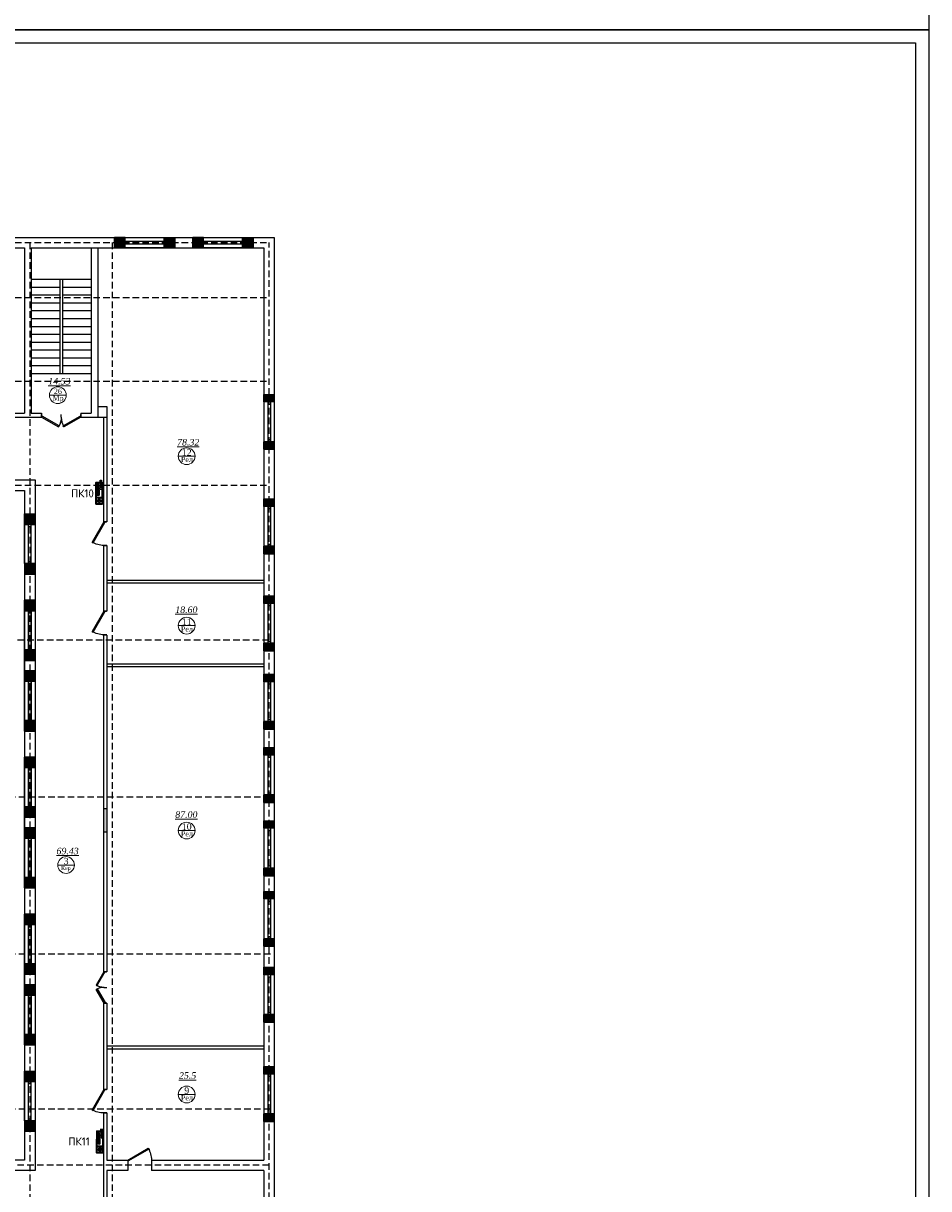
# Model space of a CAD drawing. Header units: inches. Extents: x 8001 to 766003, y -84601 to 563258.
# Tile 152 of 169: x 523955 to 558584, y 249488 to 294038. Entities that reach past the tile are written whole.
import ezdxf

# ---------------------------------------------------------------- set-up
doc = ezdxf.new("R2010")
doc.units = ezdxf.units.IN
doc.header["$MEASUREMENT"] = 0
doc.linetypes.add('( Hidden )', pattern=[0.375, 0.25, -0.125])
doc.linetypes.add('ACAD_ISO10W100', pattern=[18, 12, -3, 0, -3])
for name, color, linetype, lineweight in [("''Pojarniy liniya''", 150, 'Continuous', 30), ('.', 7, 'Continuous', 15), ('СТЕНЫ', 7, 'Continuous', 40)]:
    doc.layers.add(name, color=color, linetype=linetype, lineweight=lineweight)
doc.styles.get("Standard").update_dxf_attribs({"font": 'arial.ttf'})
doc.styles.add('TIEMS', font='times.ttf')
pattern_1 = [(45, (1276666.25, 1731302.557), (-27.5771645, 27.5771645), []), (45, (1276668.25, 1731302.557), (-27.5771645, 27.5771645), [])]
pattern_2 = [(135, (0, 0), (-27.57716447, -27.57716447), []), (135, (-3e-16, 2), (-27.57716447, -27.57716447), [])]

# ---------------------------------------------------------------- blocks, each defined once
blk = doc.blocks.new('*U284')
at = {"color": 5}
for p, q in [((-30, 0), (-30, 4)), ((0, 0), (0, 4))]:
    blk.add_line(p, q, dxfattribs=at)
blk.add_lwpolyline([(0, 0), (-26, -15), (-26.9, -13.5), (-0.9, 1.5)], close=True, dxfattribs=at)
blk.add_arc((0, 0), 30, 180, 210, dxfattribs=at)
blk = doc.blocks.new('gggggggggggggggffffffffffgc')
at = {"layer": '.'}
h = blk.add_hatch(dxfattribs=at)
h.set_pattern_fill('JIS_LC_8', color=32, scale=5)
h.set_pattern_definition(pattern_1)
h.paths.add_polyline_path([(1969330, 2113298), (1968930, 2113298), (1968930, 2112898), (1969330, 2112898)])
h = blk.add_hatch(dxfattribs=at)
h.set_pattern_fill('JIS_LC_8', color=32, scale=5)
h.set_pattern_definition(pattern_1)
h.paths.add_polyline_path([(1970830, 2113298), (1971230, 2113298), (1971230, 2112898), (1970830, 2112898)])
for p, q in [((1968930, 2113298), (1968930, 2112898)), ((1968930, 2113298), (1968930, 2112898)), ((1971230, 2113298), (1971230, 2112898))]:
    blk.add_line(p, q)
at = {"color": 5}
for p, q in [((1969330, 2113148), (1970830, 2113148)), ((1969330, 2113048), (1970830, 2113048))]:
    blk.add_line(p, q, dxfattribs=at)
for points in [[(1969330, 2113298), (1968930, 2113298), (1968930, 2112898), (1969330, 2112898)], [(1970830, 2113298), (1971230, 2113298), (1971230, 2112898), (1970830, 2112898)]]:
    blk.add_lwpolyline(points, close=True)
at = {"color": 0}
blk.add_lwpolyline([(1969330, 2113298), (1970830, 2113298), (1970830, 2112898), (1969330, 2112898)], close=True, dxfattribs=at)
at = {"color": 5}
for points in [[(1969410, 2113148), (1969410, 2113048)], [(1970750, 2113148), (1970750, 2113048)]]:
    blk.add_lwpolyline(points, dxfattribs=at)
blk = doc.blocks.new('*U283')
at = {"color": 5}
for p, q in [((-36, 0), (-36, 4)), ((0, 0), (0, 4))]:
    blk.add_line(p, q, dxfattribs=at)
blk.add_lwpolyline([(0, 0), (-31.2, -18), (-32.1, -16.5), (-0.9, 1.5)], close=True, dxfattribs=at)
blk.add_arc((0, 0), 36, 180, 210, dxfattribs=at)
blk = doc.blocks.new('*U302')
at = {"color": 5}
for p, q in [((-24, 0), (-24, 4)), ((0, 0), (0, 4))]:
    blk.add_line(p, q, dxfattribs=at)
blk.add_lwpolyline([(0, 0), (-20.8, -12), (-21.7, -10.5), (-0.9, 1.5)], close=True, dxfattribs=at)
blk.add_arc((0, 0), 24, 180, 210, dxfattribs=at)
blk = doc.blocks.new('*U290')
at = {"color": 5}
for p, q in [((0, 0), (0, -4)), ((-36, 0), (-36, -4))]:
    blk.add_line(p, q, dxfattribs=at)
blk.add_lwpolyline([(0, 0), (-31.2, 18), (-32.1, 16.5), (-0.9, -1.5)], close=True, dxfattribs=at)
blk.add_arc((0, 0), 36, 150, 180, dxfattribs=at)
blk = doc.blocks.new('ffffffffffffffffffffffffddddfxx')
for p, q in [((3119174, 520615), (3119574, 520615)), ((3119174, 520615), (3119574, 520615)), ((3119174, 520615), (3119574, 520615)), ((3119174, 520615), (3119574, 520615)), ((3119174, 518515), (3119574, 518515))]:
    blk.add_line(p, q)
at = {"color": 5}
for p, q in [((3119324, 520615), (3119324, 518515)), ((3119424, 520615), (3119424, 518515))]:
    blk.add_line(p, q, dxfattribs=at)
blk = doc.blocks.new('GGGGGGGGGGGFG')
at = {"layer": '.'}
h = blk.add_hatch(dxfattribs=at)
h.set_pattern_fill('JIS_LC_8', color=32, scale=5, angle=90)
h.set_pattern_definition(pattern_2)
h.paths.add_polyline_path([(2187067, 2027147), (2187467, 2027147), (2187467, 2026857), (2187067, 2026857)])
h = blk.add_hatch(dxfattribs=at)
h.set_pattern_fill('JIS_LC_8', color=32, scale=5, angle=90)
h.set_pattern_definition(pattern_2)
h.paths.add_polyline_path([(2187067, 2025337), (2187467, 2025337), (2187467, 2025047), (2187067, 2025047)])
at = {"color": 0}
for points in [[(2187067, 2027147), (2187467, 2027147), (2187467, 2026857), (2187067, 2026857)], [(2187067, 2025337), (2187467, 2025337), (2187467, 2025047), (2187067, 2025047)]]:
    blk.add_lwpolyline(points, close=True, dxfattribs=at)
for points in [[(2187467, 2026857), (2187067, 2026857)], [(2187467, 2025337), (2187067, 2025337)]]:
    blk.add_lwpolyline(points, dxfattribs=at)
at = {"color": 5}
for points in [[(2187217, 2026777), (2187317, 2026777)], [(2187217, 2025417), (2187317, 2025417)]]:
    blk.add_lwpolyline(points, dxfattribs=at)
blk.add_blockref('ffffffffffffffffffffffffddddfxx', (-932107, 1506532))
blk = doc.blocks.new('fffffffffffffffffffffffffdddddffffcccccc')
at = {"color": 5}
for p, q in [((3283325, 585109), (3283325, 582809)), ((3283425, 585109), (3283425, 582809))]:
    blk.add_line(p, q, dxfattribs=at)
blk.add_lwpolyline([(3283175, 585109), (3283575, 585109), (3283575, 582809), (3283175, 582809)], close=True)
blk = doc.blocks.new('hkgk')
at = {"layer": '.'}
h = blk.add_hatch(dxfattribs=at)
h.set_pattern_fill('ANGLE', color=0)
h.set_pattern_definition([(0, (-1955945.33, -1931017.544), (0, 6.985), [5.08, -1.905]), (90, (-1955945.33, -1931017.544), (-6.985, 4e-16), [5.08, -1.905])])
h.paths.add_polyline_path([(225001.2, 80291.2), (225121.2, 80291.2), (225121.2, 79391.2), (225001.2, 79391.2)])
for p, q in [((176571.2, 102129.3), (231521.2, 102129.3)), ((225410.2, 101729.3), (225410.2, 102129.3)), ((227710.2, 101729.3), (227710.2, 102129.3)), ((228410.2, 101729.3), (228410.2, 102129.3)), ((230710.2, 101729.3), (230710.2, 102129.3)), ((231521.2, 102129.3), (231521.2, 94089.3)), ((182621.2, 101729.3), (221971.2, 101729.3)), ((221971.2, 101729.3), (221971.2, 95409.3)), ((222221.2, 101729.3), (231121.2, 101729.3)), ((222221.2, 101729.3), (222221.2, 95409.3)), ((224521.2, 101729.3), (224521.2, 95409.3)), ((224521.2, 101729.3), (224521.2, 95409.3)), ((224771.2, 101729.3), (224771.2, 95259.3)), ((224771.2, 101729.3), (224771.2, 95259.3)), ((231121.2, 101729.3), (231121.2, 66859.3)), ((231121.2, 101729.3), (231121.2, 66859.3)), ((222221.2, 100529.3), (224521.2, 100529.3)), ((223321.2, 100529.3), (223321.2, 96929.3)), ((223421.2, 100529.3), (223421.2, 96929.3)), ((222221.2, 100229.3), (223321.2, 100229.3)), ((222221.2, 99929.3), (223321.2, 99929.3)), ((223421.2, 100229.3), (224521.2, 100229.3)), ((223421.2, 99929.3), (224521.2, 99929.3)), ((222221.2, 99629.3), (223321.2, 99629.3)), ((223421.2, 99629.3), (224521.2, 99629.3)), ((222221.2, 99329.3), (223321.2, 99329.3)), ((222221.2, 99029.3), (223321.2, 99029.3)), ((223421.2, 99329.3), (224521.2, 99329.3)), ((223421.2, 99029.3), (224521.2, 99029.3)), ((222221.2, 98729.3), (223321.2, 98729.3)), ((223421.2, 98729.3), (224521.2, 98729.3)), ((222221.2, 98429.3), (223321.2, 98429.3)), ((222221.2, 98129.3), (223321.2, 98129.3)), ((223421.2, 98429.3), (224521.2, 98429.3)), ((223421.2, 98129.3), (224521.2, 98129.3)), ((222221.2, 97829.3), (223321.2, 97829.3)), ((223421.2, 97829.3), (224521.2, 97829.3)), ((222221.2, 97529.3), (223321.2, 97529.3)), ((222221.2, 97229.3), (223321.2, 97229.3)), ((223421.2, 97529.3), (224521.2, 97529.3)), ((223421.2, 97229.3), (224521.2, 97229.3)), ((222221.2, 96929.3), (224521.2, 96929.3)), ((214927.6, 95409.3), (221971.2, 95409.3)), ((222221.2, 95409.3), (222621.2, 95409.3)), ((222621.2, 95409.3), (222621.2, 95259.3)), ((224121.2, 95409.3), (224521.2, 95409.3)), ((224121.2, 95409.3), (224121.2, 95259.3)), ((224771.2, 95659.3), (225121.2, 95659.3)), ((225121.2, 95659.3), (225121.2, 95259.3)), ((214927.6, 95259.3), (222621.2, 95259.3)), ((224121.2, 95259.3), (225121.2, 95259.3)), ((224371.2, 95259.3), (225121.2, 95259.3)), ((225001.2, 91254.3), (225001.2, 95259.3)), ((225121.2, 95259.3), (225121.2, 91254.3)), ((231521.2, 94089.3), (231521.2, 57189.3)), ((183396.2, 92859.3), (222371.2, 92859.3)), ((222371.2, 92859.3), (222371.2, 66459.3)), ((180171.2, 92459.3), (221971.2, 92459.3)), ((221971.2, 92459.3), (221971.2, 66859.3)), ((225121.2, 90354.3), (225121.2, 89029.3)), ((221969.7, 89259.3), (221969.7, 88259.3)), ((222369.7, 89259.3), (222369.7, 88259.3)), ((225121.2, 89029.3), (225121.2, 87839.3)), ((225121.2, 89029.3), (231121.2, 89029.3)), ((225121.2, 88929.3), (231121.2, 88929.3)), ((225001.2, 74059.3), (225001.2, 86919.3)), ((225121.2, 86919.3), (225121.2, 80291.2)), ((221969.7, 85959.3), (221969.7, 85559.3)), ((222369.7, 85959.3), (222369.7, 85559.3)), ((225121.2, 85829.3), (231121.2, 85829.3)), ((225121.2, 85729.3), (231121.2, 85729.3)), ((221969.7, 83259.3), (221969.7, 82259.3)), ((222369.7, 83259.3), (222369.7, 82259.3)), ((221969.7, 79959.3), (221969.7, 79559.3)), ((222369.7, 79959.3), (222369.7, 79559.3)), ((225121.2, 79391.2), (225121.2, 74059.3)), ((221969.7, 77259.3), (221969.7, 76259.3)), ((222369.7, 77259.3), (222369.7, 76259.3)), ((225001.2, 69559.3), (225001.2, 72859.3)), ((225121.2, 72859.3), (225121.2, 71359.3)), ((225121.2, 71359.3), (225121.2, 69559.3)), ((222369.7, 71259.3), (222369.7, 70259.3)), ((231121.2, 70429.3), (231521.2, 70429.3)), ((231121.2, 70429.3), (231521.2, 70429.3)), ((231121.2, 70429.3), (231521.2, 70429.3)), ((231121.2, 70429.3), (231521.2, 70429.3)), ((225001.2, 57589.3), (225001.2, 68659.3)), ((225121.2, 68659.3), (225121.2, 66859.3)), ((221971.2, 66859.3), (189186.3, 66859.3)), ((222371.2, 66459.3), (182691.2, 66459.3)), ((225921.2, 66459.3), (225121.2, 66459.3)), ((225121.2, 66459.3), (225121.2, 57589.3)), ((231121.2, 66459.3), (226821.2, 66459.3)), ((231121.2, 66459.3), (231121.2, 57589.3))]:
    blk.add_line(p, q)
at = {"color": 1, "linetype": '( Hidden )', "ltscale": 1000}
for p, q in [((170227.6, 101929.3), (231321.2, 101929.3)), ((222169.7, 101929.3), (222169.7, 50364.7)), ((225319.7, 101929.3), (225319.7, 50364.7)), ((231319.7, 50364.7), (231319.7, 101929.3)), ((170227.6, 99829.3), (231321.2, 99829.3)), ((170227.6, 96629.3), (231321.2, 96629.3)), ((170227.6, 92659.3), (231321.2, 92659.3)), ((231321.2, 86734.3), (170227.6, 86734.3)), ((231371.2, 80734.3), (170227.6, 80734.3)), ((231371.2, 74734.3), (170227.6, 74734.3)), ((231371.2, 68809.3), (170227.6, 68809.3)), ((231321.2, 66659.3), (170227.6, 66659.3))]:
    blk.add_line(p, q, dxfattribs=at)
at = {"color": 5}
for p, q in [((225410.2, 101979.3), (227710.2, 101979.3)), ((225410.2, 101879.3), (227710.2, 101879.3)), ((228410.2, 101979.3), (230710.2, 101979.3)), ((228410.2, 101879.3), (230710.2, 101879.3))]:
    blk.add_line(p, q, dxfattribs=at)
at = {"lineweight": 0, "ltscale": 100}
for p, q in [((222921, 96096.7), (223561, 96096.7)), ((227848.9, 93763.6), (228488.9, 93763.6)), ((227848.9, 87286.4), (228488.9, 87286.4)), ((227848.9, 79454.4), (228488.9, 79454.4)), ((223236.1, 78135.7), (223876.1, 78135.7)), ((227848.9, 69363), (228488.9, 69363))]:
    blk.add_line(p, q, dxfattribs=at)
for points in [[(225121.2, 91254.3), (225001.2, 91254.3)], [(225121.2, 90354.3), (225001.2, 90354.3)], [(222369.7, 88259.3), (221969.7, 88259.3)], [(225121.2, 87839.3), (225001.2, 87839.3)], [(225121.2, 86939.3), (225001.2, 86939.3)], [(222369.7, 83259.3), (221969.7, 83259.3)], [(222369.7, 82259.3), (221969.7, 82259.3)], [(222369.7, 77259.3), (221969.7, 77259.3)], [(222369.7, 76259.3), (221969.7, 76259.3)], [(225121.2, 74059.3), (225001.2, 74059.3)], [(225121.2, 72859.3), (225001.2, 72859.3)], [(221969.7, 71259.3), (221969.7, 70259.3)], [(222369.7, 71259.3), (221969.7, 71259.3)], [(225121.2, 71229.3), (231121.2, 71229.3)], [(225121.2, 71109.3), (231121.2, 71109.3)], [(225121.2, 69559.3), (225001.2, 69559.3)], [(225121.2, 68659.3), (225001.2, 68659.3)], [(225121.2, 66859.3), (225921.2, 66859.3)], [(225921.2, 66859.3), (225921.2, 66459.3)], [(226821.2, 66859.3), (231121.2, 66859.3)], [(226821.2, 66859.3), (226821.2, 66459.3)]]:
    blk.add_lwpolyline(points)
at = {"color": 0}
for points in [[(225001.2, 87839.3), (225001.2, 90354.3)], [(225121.2, 87839.3), (225001.2, 87839.3)], [(225121.2, 86919.3), (225001.2, 86919.3)]]:
    blk.add_lwpolyline(points, dxfattribs=at)
for points in [[(221969.7, 85959.3), (222369.7, 85959.3), (222369.7, 85559.3), (221969.7, 85559.3)], [(221969.7, 79959.3), (222369.7, 79959.3), (222369.7, 79559.3), (221969.7, 79559.3)], [(221969.7, 73959.3), (222369.7, 73959.3), (222369.7, 73559.3), (221969.7, 73559.3)]]:
    blk.add_lwpolyline(points, close=True)
blk.add_lwpolyline([(225001.2, 80291.2), (225121.2, 80291.2), (225121.2, 79391.2), (225001.2, 79391.2)], close=True, dxfattribs=at)
at = {"layer": 'СТЕНЫ', "color": 0, "linetype": 'ByBlock', "lineweight": 0, "ltscale": 100}
for centre in [(223241, 96096.7), (228168.9, 93763.6), (228168.9, 87286.4), (228168.9, 79454.4), (223556.1, 78135.7), (228168.9, 69363)]:
    blk.add_circle(centre, 320, dxfattribs=at)
at = {"color": 0}
for name, p in [('gggggggggggggggffffffffffgc', (-1743519.5, -2011168.9)), ('gggggggggggggggffffffffffgc', (-1740519.5, -2011168.9)), ('GGGGGGGGGGGFG', (-1955945.3, -1931017.5)), ('GGGGGGGGGGGFG', (-1955945.3, -1935017.5)), ('GGGGGGGGGGGFG', (-1955945.3, -1938717.5)), ('GGGGGGGGGGGFG', (-1955945.3, -1941717.5)), ('GGGGGGGGGGGFG', (-1955945.3, -1944517.5)), ('GGGGGGGGGGGFG', (-1955945.3, -1947317.5)), ('GGGGGGGGGGGFG', (-1955945.3, -1950017.5)), ('GGGGGGGGGGGFG', (-1955945.3, -1952917.5)), ('GGGGGGGGGGGFG', (-1955945.3, -1956717.5))]:
    blk.add_blockref(name, p, dxfattribs=at)
at = {"color": 5, "yscale": 25, "zscale": 25}
for name, p, xscale in [('*U284', (222621.2, 95259.3), -25), ('*U284', (224121.2, 95259.3), 25), ('*U290', (225921.2, 66859.3), -25)]:
    blk.add_blockref(name, p, dxfattribs=dict(at, xscale=xscale))
for name, p in [('ffffffffffffffffffffffffddddfxx', (-2888052.8, -428486)), ('fffffffffffffffffffffffffdddddffffcccccc', (-3061205.4, -496850)), ('ffffffffffffffffffffffffddddfxx', (-2888052.8, -432186)), ('fffffffffffffffffffffffffdddddffffcccccc', (-3061205.4, -499550)), ('ffffffffffffffffffffffffddddfxx', (-2888052.8, -435186)), ('ffffffffffffffffffffffffddddfxx', (-2888052.8, -437986)), ('fffffffffffffffffffffffffdddddffffcccccc', (-3061205.4, -502850)), ('ffffffffffffffffffffffffddddfxx', (-2888052.8, -440786)), ('fffffffffffffffffffffffffdddddffffcccccc', (-3061205.4, -505550)), ('ffffffffffffffffffffffffddddfxx', (-2888052.8, -443486)), ('fffffffffffffffffffffffffdddddffffcccccc', (-3061205.4, -508850)), ('ffffffffffffffffffffffffddddfxx', (-2888052.8, -446386)), ('fffffffffffffffffffffffffdddddffffcccccc', (-3061205.4, -511550))]:
    blk.add_blockref(name, p)
at = {"color": 0, "rotation": 90}
for p in [(2335267.9, -1879670.4), (2335267.9, -1882970.4), (2335267.9, -1885670.4), (2335267.9, -1888970.4), (2335267.9, -1891670.4), (2335267.9, -1894970.4), (2335267.9, -1897670.4), (2335267.9, -1900970.4)]:
    blk.add_blockref('gggggggggggggggffffffffffgc', p, dxfattribs=at)
at = {"color": 5, "yscale": 25, "zscale": 25, "rotation": 270}
for name, p, xscale in [('*U283', (225001.2, 91254.3), -25), ('*U283', (225001.2, 87839.3), -25), ('*U302', (225001.2, 74059.3), -25), ('*U302', (225011.2, 72859.3), 25), ('*U283', (225001.2, 69559.3), -25)]:
    blk.add_blockref(name, p, dxfattribs=dict(at, xscale=xscale))
at = {"lineweight": 0, "ltscale": 100, "attachment_point": 5, "style": 'TIEMS'}
for s, insert, char_height in [('\\A1;{\\fTimes New Roman|b0|i1|c204|p18;\\L14.53}', (223300.1, 96628.9), 250), ('\\A1;26', (223243.1, 96244.9), 200), ('\\A1;{\\fTimes New Roman|b0|i1|c204|p18;\\L78.32}', (228228, 94295.8), 250), ('\\A1;12', (228171.1, 93911.8), 250), ('\\A1;{\\fTimes New Roman|b0|i1|c204|p18;\\L18.60}', (228157.3, 87894.4), 250), ('\\A1;11', (228171.1, 87434.7), 250), ('\\A1;{\\fTimes New Roman|b0|i1|c204|p18;\\L87.00}', (228157.3, 80062.4), 250), ('\\A1;10', (228171.1, 79602.7), 250), ('\\A1;{\\fTimes New Roman|b0|i1|c204|p18;\\L69.43}', (223615.2, 78667.9), 250), ('\\A1;3', (223558.2, 78283.9), 250), ('\\A1;{\\fTimes New Roman|b0|i1|c204|p18;\\L25.5}', (228204.3, 70090), 250), ('\\A1;9', (228171.1, 69511.3), 250)]:
    blk.add_mtext(s, dxfattribs=dict(at, insert=insert, char_height=char_height))
at = {"lineweight": 0, "ltscale": 100, "width": 1156.471, "attachment_point": 5, "style": 'TIEMS'}
for s, insert, char_height in [('\\A1;Мр', (223249.4, 95957.3), 200), ('\\A1;Рел', (228177.6, 93637.7), 200), ('\\A1;Рел', (228177.6, 87160.5), 200), ('\\A1;Рел', (228177.6, 79328.5), 200), ('\\A1;Кер', (223546.9, 77996.6), 150), ('\\A1;Рел', (228177.6, 69237.1), 200)]:
    blk.add_mtext(s, dxfattribs=dict(at, insert=insert, char_height=char_height))
blk = doc.blocks.new('ognetushetel')
at = {"color": 1, "lineweight": 30}
blk.add_lwpolyline([(11758980, 987576), (11758972, 987572)], dxfattribs=at)
blk.add_circle((11759055, 987572), 14.1, dxfattribs=at)
blk.add_arc((11759055, 987572), 62.9, 208.2346, 197.5885, dxfattribs=at)
for points, knots in [([(11759044, 987564), (11759022, 987548), (11758991, 987530), (11758976, 987561), (11758972, 987572)], [24.243869, 24.243869, 24.243869, 24.243869, 163.088085, 233.334461, 233.334461, 233.334461, 233.334461]), ([(11759041, 987574), (11759041, 987574), (11759041, 987574), (11759037, 987571), (11759033, 987569), (11759027, 987564), (11759023, 987562), (11759018, 987559), (11759015, 987557), (11759011, 987555), (11759009, 987554), (11759006, 987553), (11759005, 987553), (11759002, 987552), (11759001, 987552), (11758999, 987552), (11758999, 987552), (11758998, 987552), (11758997, 987552), (11758996, 987553), (11758996, 987553), (11758995, 987553), (11758995, 987553), (11758994, 987554), (11758994, 987554), (11758994, 987554), (11758994, 987554), (11758993, 987554), (11758993, 987555), (11758992, 987556), (11758991, 987556), (11758990, 987558), (11758990, 987559), (11758988, 987560), (11758988, 987562), (11758986, 987564), (11758986, 987565), (11758984, 987568), (11758983, 987570), (11758982, 987574), (11758981, 987575), (11758980, 987576)], [17.449433, 17.449433, 17.449433, 17.449433, 18.410729, 18.410729, 41.732103, 41.732103, 65.053477, 65.053477, 82.288252, 82.288252, 99.523028, 99.523028, 112.191671, 112.191671, 124.860315, 124.860315, 134.460495, 134.460495, 144.060676, 144.060676, 153.660857, 153.660857, 160.689906, 160.689906, 163.505135, 163.505135, 166.320365, 166.320365, 171.950824, 171.950824, 181.528636, 181.528636, 191.106447, 191.106447, 200.684258, 200.684258, 210.26207, 210.26207, 225.346768, 225.346768, 233.334461, 233.334461, 233.334461, 233.334461])]:
    blk.add_open_spline(points, degree=3, knots=knots, dxfattribs=at)
blk = doc.blocks.new('ognetusadfddasf')
at = {"color": 1, "linetype": 'ACAD_ISO10W100'}
for p, q in [((11758255, 987510), (11758629, 987510)), ((11758287, 987463), (11758287, 987560))]:
    blk.add_line(p, q, dxfattribs=at)
at = {"color": 1, "linetype": 'Continuous', "lineweight": 30}
for points in [[(11758933, 987697), (11758346, 987697), (11758346, 987447), (11758933, 987447)], [(11758920, 987456), (11758353, 987456), (11758353, 987688), (11758920, 987688)], [(11758933, 987697), (11759177, 987697), (11759177, 987447), (11758933, 987447)], [(11758357, 987639), (11758393, 987639), (11758393, 987657), (11758357, 987657)], [(11758813, 987636), (11758398, 987636), (11758398, 987591), (11758813, 987591)], [(11758943, 987687), (11759167, 987687), (11759167, 987457), (11758943, 987457)]]:
    blk.add_lwpolyline(points, close=True, dxfattribs=at)
at = {"color": 0, "const_width": 3.91}
for points in [[(11758310, 987510, 1), (11758265, 987510, 1)], [(11758440, 987542, -1), (11758500, 987542, -1)], [(11758446, 987542, -1), (11758494, 987542, -1)], [(11758462, 987540, -1), (11758478, 987540, -1)]]:
    blk.add_lwpolyline(points, format="xyb", close=True, dxfattribs=at)
at = {"color": 1}
for points, const_width in [([(11758302, 987492), (11758418, 987492)], 6.52), ([(11758303, 987526), (11758416, 987526)], 6.52), ([(11758573, 987571), (11758573, 987576)], 3.91), ([(11758597, 987572), (11758597, 987577)], 3.91), ([(11758620, 987572), (11758620, 987577)], 3.91)]:
    blk.add_lwpolyline(points, dxfattribs=dict(at, const_width=const_width))
at = {"color": 1, "linetype": 'Continuous', "const_width": 9.78}
blk.add_lwpolyline([(11758644, 987547), (11758837, 987547, 0.414214), (11758848, 987558), (11758848, 987656, 0.414214), (11758837, 987666), (11758384, 987666, 0.414214), (11758373, 987656), (11758373, 987558, 0.414214), (11758384, 987547), (11758414, 987547)], format="xyb", dxfattribs=at)
at = {"color": 0}
for points, const_width in [([(11758419, 987488), (11758419, 987532), (11758432, 987532), (11758432, 987488), (11758420, 987488), (11758420, 987500), (11758432, 987500)], 3.91), ([(11758420, 987518), (11758430, 987518)], 3.91), ([(11758450, 987526), (11758464, 987536)], 10.4), ([(11758464, 987547), (11758454, 987559)], 10.4), ([(11758486, 987525), (11758477, 987535)], 10.4), ([(11758477, 987547), (11758489, 987556)], 10.4), ([(11758519, 987488), (11758519, 987532), (11758532, 987532), (11758532, 987488), (11758521, 987488), (11758521, 987500), (11758532, 987500)], 3.91), ([(11758521, 987518), (11758530, 987518)], 3.91), ([(11758532, 987494), (11758540, 987494)], 3.91), ([(11758534, 987522), (11758540, 987522)], 3.91), ([(11758540, 987500), (11758552, 987500)], 3.91), ([(11758542, 987486), (11758552, 987486), (11758552, 987534), (11758542, 987534), (11758542, 987486)], 3.91), ([(11758544, 987518), (11758552, 987518)], 3.91), ([(11758560, 987563), (11758627, 987563), (11758627, 987570), (11758562, 987570), (11758562, 987564)], 3.91), ([(11758561, 987546), (11758626, 987546), (11758626, 987555), (11758562, 987555), (11758562, 987545)], 3.91), ([(11758570, 987556), (11758570, 987561)], 3.91), ([(11758619, 987558), (11758619, 987563)], 3.91)]:
    blk.add_lwpolyline(points, dxfattribs=dict(at, const_width=const_width))
at = {"color": 0, "const_width": 3.91}
for points in [[(11758487, 987481, -0.211295), (11758432, 987494, -0.36115)], [(11758434, 987522, -0.034378), (11758444, 987527, -0.277298)], [(11758521, 987498, -0.141119), (11758486, 987481, -0.36115)], [(11758498, 987531, -0.074044), (11758521, 987522, -0.277298)]]:
    blk.add_lwpolyline(points, format="xyb", dxfattribs=at)
at = {"color": 1, "linetype": 'Continuous', "const_width": 9.78}
blk.add_lwpolyline([(11758512, 987547), (11758555, 987547)], dxfattribs=at)
at = {"color": 1, "const_width": 3.91}
for points in [[(11758566, 987550, -0.525284), (11758552, 987527, -0.446261)], [(11758619, 987549, -0.534396), (11758552, 987490, -0.508966)]]:
    blk.add_lwpolyline(points, format="xyb", dxfattribs=at)
at = {"color": 1, "linetype": 'Continuous', "lineweight": 30}
blk.add_circle((11758813, 987614), 22.9, dxfattribs=at)
at = {"color": 0}
for centre, radius, start, end in [((11758520, 987520), 1.59, 120.996, 59.0017), ((11758521, 987498), 0, 359.9988, 84.6066), ((11758523, 987519), 1.09, 247.0886, 112.9091), ((11758567, 987550), 0.568, 336.928, 203.0696)]:
    blk.add_arc(centre, radius, start, end, dxfattribs=at)
at = {"color": 1, "linetype": 'Continuous', "lineweight": 30}
blk.add_arc((11758813, 987612), 30.7, 224.818, 127.8329, dxfattribs=at)
at = {"color": 150, "lineweight": 30}
blk.add_blockref('ognetushetel', (0, 0), dxfattribs=at)

msp = doc.modelspace()

# ---------------------------------------------------------------- linework, layer by layer
msp.add_lwpolyline([(458584.157, 363188.364), (558584.157, 363188.364), (558584.157, 293788.364), (458584.157, 293788.364)], close=True)

# ---------------------------------------------------------------- block references
at = {"color": 25}
msp.add_blockref('hkgk', (302034.134, 183724.902), dxfattribs=at)

# ---------------------------------------------------------------- next in the draw order: linework, layer by layer
for points in [[(458584.157, 293788.364), (558584.157, 293788.364), (558584.157, 224388.364), (458584.157, 224388.364)], [(460584.157, 293288.364), (558084.157, 293288.364), (558084.157, 224888.364), (460584.157, 224888.364)]]:
    msp.add_lwpolyline(points, close=True)

# ---------------------------------------------------------------- next in the draw order: block references
at = {"layer": "''Pojarniy liniya''", "ltscale": 15, "xscale": -1, "rotation": 89.99048589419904}
for p in [(1516381.695, 12034672.3), (1516410.36, 12009869.581)]:
    msp.add_blockref('ognetusadfddasf', p, dxfattribs=at)

# ---------------------------------------------------------------- next in the draw order: texts
at = {"lineweight": 30, "char_height": 307.3448, "width": 1371.21743, "attachment_point": 3, "line_spacing_factor": 0.9}
for s, insert in [('{\\fISOCPEUR|b0|i0|c204|p34;ПК10}', (526654.458, 276220.684)), ('{\\fISOCPEUR|b0|i0|c204|p34;ПК11}', (526495.356, 251447.158))]:
    msp.add_mtext(s, dxfattribs=dict(at, insert=insert))

doc.saveas('drawing.dxf')
